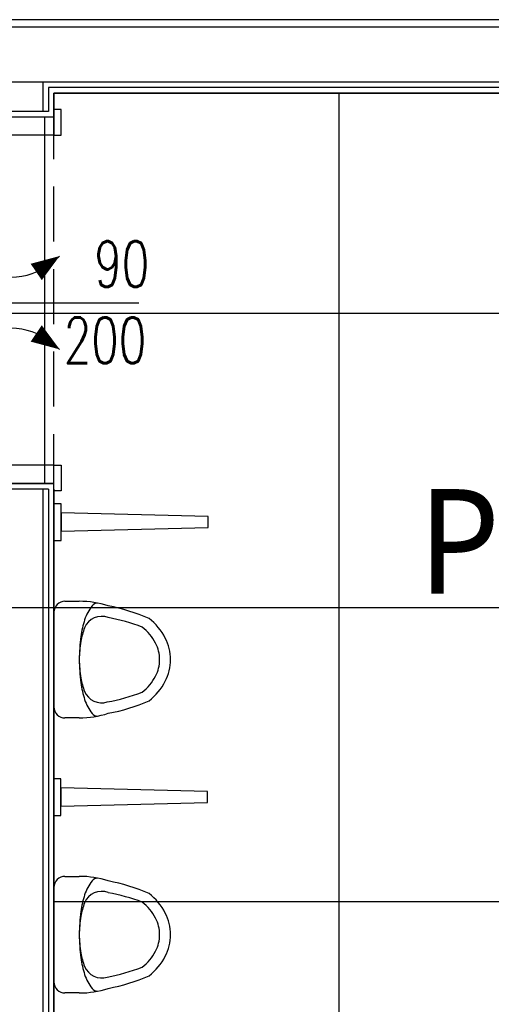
# Model space of a CAD drawing. Header units: centimetres. Extents: x -15121 to 30567, y -60641 to 0.
# Tile 249 of 256: x 11510 to 11638, y -25520 to -25251. Entities that reach past the tile are written whole.
import ezdxf

# ---------------------------------------------------------------- set-up
doc = ezdxf.new("R2010")
doc.units = ezdxf.units.CM
doc.header["$LTSCALE"] = 60
doc.linetypes.add('( Dashed )', pattern=[0.75, 0.5, -0.25])
for name, color, linetype in [('A-----SZ', 8, 'Continuous'), ('AIKA oznaczenia okładzin', 5, 'Continuous'), ('AIKA podłoga wc cała', 2, 'Continuous'), ('AIKA podłoga wc pod meble', 8, 'Continuous'), ('AIKA sanitariaty', 7, 'Continuous'), ('AIKA TYNK', 5, 'Continuous'), ('AIKA widokowe', 7, 'Continuous'), ('AIKA wymiarowanie gnaizdka rzut lobby', 7, 'Continuous'), ('AIKA ŚCIANA', 8, 'Continuous')]:
    doc.layers.add(name, color=color, linetype=linetype)
doc.styles.add('RomanS', font='romans.shx')
doc.styles.add('SŁAWKA', font='simplex.shx', dxfattribs={"height": 12.5})

# ---------------------------------------------------------------- blocks, each defined once
blk = doc.blocks.new('SL pisuar top')
at = {"layer": 'AIKA sanitariaty'}
for p, q in [((3, 15.9), (6.9, 15.9)), ((0, -12.9), (0, 12.9)), ((6.9, -15.9), (3, -15.9))]:
    blk.add_line(p, q, dxfattribs=at)
for points in [[(6.9, -15.9, 0.079162), (14.81, -14.64, 0.054633), (25.91, -11.24, 0.105219), (30.36, -5.88, 0.121409), (31.81, 0, 0.121409), (30.36, 5.88, 0.105219), (25.91, 11.24, 0.054633), (14.81, 14.64, 0.079162), (6.9, 15.9, 0.079162)], [(11.9, 15.4, 0.230451), (10.37, 14.66, 0.087943), (8.36, 10.89, 0.045095), (7.32, 6.31, 0.033433), (6.9, 0, 0.033433), (7.32, -6.31, 0.045095), (8.36, -10.89, 0.087943), (10.37, -14.66, 0.230451), (11.9, -15.4, 0.230451)], [(14.54, -11.55, 0.043044), (24.06, -8.89, 0.105219), (27.71, -4.49, 0.121409), (28.81, 0, 0.121409), (27.71, 4.49, 0.105219), (24.06, 8.89, 0.039893), (14.8, 11.45, 0.02282)], [(8.34, 8.65, 0.053725), (7.32, 5.03, 0.041621), (6.9, 0, 0.041621), (7.32, -5.03, 0.053725), (8.34, -8.65, 0.097687)]]:
    blk.add_lwpolyline(points, format="xyb", dxfattribs=at)
for centre, radius, start, end in [((3, 12.9), 3, 90, 180), ((12.98, 6.8), 5, 68.6805, 158.2002), ((12.98, -6.8), 5, 201.7361, 288.1233), ((3, -12.9), 3, 180, 270)]:
    blk.add_arc(centre, radius, start, end, dxfattribs=at)
blk = doc.blocks.new('przegroda pisuar')
at = {"layer": 'AIKA sanitariaty'}
for p, q in [((0, 5), (0, -5)), ((2, 5), (0, 5)), ((2, -5), (2, 5)), ((2, 2.5), (2, -2.5)), ((42, 1.5), (2, 2.5)), ((42, -1.5), (42, 1.5)), ((2, -2.5), (42, -1.5)), ((0, -5), (2, -5))]:
    blk.add_line(p, q, dxfattribs=at)

msp = doc.modelspace()

# ---------------------------------------------------------------- linework, layer by layer
at = {"layer": 'A-----SZ'}
msp.add_line((11886.0686, -25253.3866), (11423.2851, -25253.3866), dxfattribs=at)
at = {"layer": 'AIKA podłoga wc cała'}
for p, q in [((11596.6852, -25695.3866), (11596.6852, -25271.3866)), ((11596.6852, -25695.3866), (11596.6852, -25271.3866)), ((11596.6852, -25695.3866), (11596.6852, -25271.3866)), ((11516.4852, -25377.8866), (11516.4852, -25277.8866)), ((11837.2852, -25331.542), (11257.7852, -25331.542)), ((11784.009, -25331.542), (11302.7852, -25331.542)), ((11837.2852, -25411.742), (11257.7852, -25411.742)), ((11837.2852, -25411.742), (11536.0672, -25411.742)), ((11837.2852, -25491.942), (11518.9484, -25491.942)), ((11837.2852, -25491.942), (11547.2435, -25491.942))]:
    msp.add_line(p, q, dxfattribs=at)
msp.add_lwpolyline([(11837.2852, -25271.3866), (11837.2852, -25695.3866), (11532.7851, -25695.3866), (11532.7851, -25687.3866), (11518.9484, -25687.3866), (11518.9484, -25377.8866), (11500.9484, -25377.8866), (11500.9484, -25448.3866), (11279.2852, -25448.3866), (11279.2852, -25429.8866), (11257.7852, -25429.8866), (11257.7852, -25271.3866), (11321.2851, -25271.3866), (11321.2851, -25251.3866), (11423.2851, -25251.3866), (11423.2851, -25271.3866), (11500.9484, -25271.3866), (11500.9484, -25277.8866), (11518.9484, -25277.8866), (11518.9484, -25271.3866)], close=True, dxfattribs=at)
at = {"layer": 'AIKA podłoga wc pod meble'}
msp.add_line((11516.4852, -25377.8866), (11516.4852, -25277.8866), dxfattribs=at)
msp.add_line((11516.4852, -25377.8866), (11516.4852, -25277.8866), dxfattribs=at)
at = {"layer": 'AIKA TYNK'}
for p, q in [((11886.0686, -25251.3866), (11423.2851, -25251.3866)), ((11838.7852, -25269.8866), (11517.4484, -25269.8866)), ((11517.4484, -25269.8866), (11517.4484, -25276.3866)), ((11517.4484, -25276.3866), (11502.4484, -25276.3866)), ((11517.4484, -25379.3866), (11502.4484, -25379.3866))]:
    msp.add_line(p, q, dxfattribs=at)
msp.add_lwpolyline([(11517.4484, -25379.3866), (11517.4484, -25688.8866), (11531.2851, -25688.8866), (11531.2851, -25696.8866)], dxfattribs=at)
at = {"layer": 'AIKA widokowe'}
for p, q in [((11837.2852, -25271.3866), (11518.9484, -25271.3866)), ((11518.9484, -25271.3866), (11518.9484, -25276.3866))]:
    msp.add_line(p, q, dxfattribs=at)
at = {"layer": 'AIKA widokowe', "linetype": '( Dashed )', "ltscale": 0.5}
msp.add_line((11518.9484, -25379.3866), (11518.9484, -25276.3866), dxfattribs=at)
at = {"layer": 'AIKA widokowe', "extrusion": (0, 0, -1)}
msp.add_line((11504.3229, -25328.5607), (11542.1183, -25328.5607), dxfattribs=at)
at = {"layer": 'AIKA widokowe'}
for points in [[(11500.9484, -25282.8866), (11500.9484, -25277.8866), (11518.9484, -25277.8866), (11518.9484, -25282.8866)], [(11518.9484, -25275.8866), (11518.9484, -25282.8866), (11520.9469, -25282.8866), (11520.9469, -25275.8866)], [(11500.9484, -25372.8866), (11500.9484, -25377.8866), (11518.9484, -25377.8866), (11518.9484, -25372.8866)], [(11518.9484, -25379.8866), (11518.9484, -25372.8866), (11520.9469, -25372.8866), (11520.9469, -25379.8866)]]:
    msp.add_lwpolyline(points, close=True, dxfattribs=at)
for points in [[(11520.4825, -25315.8375, 0, 5.4, 0), (11514.0993, -25320.1824, 5.4, 5.4, 0)], [(11520.4825, -25341.284, 0, 5.4, 0), (11514.0993, -25336.9391, 5.4, 5.4, 0)]]:
    msp.add_lwpolyline(points, format="xyseb", dxfattribs=at)
msp.add_lwpolyline([(11518.9484, -25379.3866), (11518.9484, -25687.3866), (11532.7851, -25687.3866), (11532.7851, -25695.3866)], dxfattribs=at)
for centre, start, end in [((11506.77, -25302.5534), 244.683832, 315.909162), ((11506.77, -25354.5681), 44.090838, 115.316168)]:
    msp.add_arc(centre, 19.0919, start, end, dxfattribs=at)
at = {"layer": 'AIKA wymiarowanie gnaizdka rzut lobby', "color": 8}
msp.add_lwpolyline([(11515.9484, -25379.3866), (11515.9484, -25690.3866), (11529.7851, -25690.3866), (11529.7851, -25698.3866)], dxfattribs=at)
at = {"layer": 'AIKA ŚCIANA'}
for p, q in [((11886.0686, -25268.3866), (11423.2851, -25268.3866)), ((11515.9484, -25268.3866), (11515.9484, -25276.3866))]:
    msp.add_line(p, q, dxfattribs=at)

# ---------------------------------------------------------------- block references
at = {"layer": 'AIKA sanitariaty', "color": 8}
for p in [(11518.9484, -25425.8866), (11518.9484, -25500.8866)]:
    msp.add_blockref('SL pisuar top', p, dxfattribs=at)
at = {"layer": 'AIKA widokowe', "color": 8}
for p in [(11518.9484, -25388.3866), (11518.7852, -25463.3866)]:
    msp.add_blockref('przegroda pisuar', p, dxfattribs=at)

# ---------------------------------------------------------------- texts
at = {"layer": 'AIKA oznaczenia okładzin', "insert": (11618.2687, -25379.394), "char_height": 28.472875, "width": 428.138012, "attachment_point": 1, "rotation": 0.003297, "style": 'SŁAWKA'}
msp.add_mtext('{\\fTrebuchet MS|b0|i0|c238|p34;\\T0.95;P4}', dxfattribs=at)
at = {"layer": 'AIKA widokowe', "style": 'RomanS', "width": 0.7}
for s, p in [('90', (11529.9458, -25324.2396)), ('200', (11521.6124, -25345.073))]:
    msp.add_text(s, height=12.5, dxfattribs=at).set_placement(p)

doc.saveas('drawing.dxf')
